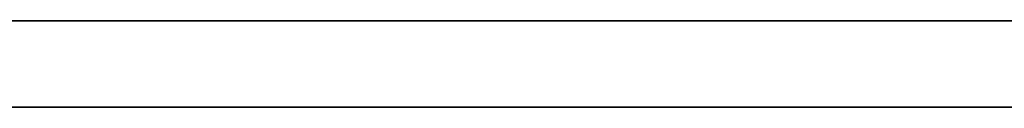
# Model space of a CAD drawing. Header units: millimetres. Extents: x -1100 to 1100, y -7 to 710.
# Tile 90 of 256: x -698.32 to -646.88, y 705.5 to 710. Entities that reach past the tile are written whole.
import ezdxf

# ---------------------------------------------------------------- set-up
doc = ezdxf.new("R2010")
doc.units = ezdxf.units.MM
doc.header["$MEASUREMENT"] = 0
doc.layers.add('IGES LEVEL 15', color=7, linetype='Continuous')

msp = doc.modelspace()

# ---------------------------------------------------------------- linework, layer by layer
at = {"layer": 'IGES LEVEL 15'}
for points in [[(-1100, 710, 0), (-1100, 710, 1200), (1100, 710, 1200), (1100, 710, 0)], [(1100, 710, 0), (1100, 710, -1200), (-1100, 710, -1200), (-1100, 710, 0)]]:
    msp.add_rational_spline(points, [1, 0.333333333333, 0.333333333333, 1], degree=3, dxfattribs=at)
at = {"layer": 'IGES LEVEL 15', "color": 253}
for points in [[(-1100, 710, 0), (-1100, 710, 1200), (1100, 710, 1200), (1100, 710, 0)], [(1100, 710, 0), (1100, 710, -1200), (-1100, 710, -1200), (-1100, 710, 0)], [(-1100, 710, 0), (-1100, 710, 1200), (1100, 710, 1200), (1100, 710, 0)], [(1100, 710, 0), (1100, 710, -1200), (-1100, 710, -1200), (-1100, 710, 0)], [(-1100, 705.5, 0), (-1100, 705.5, 1200), (1100, 705.5, 1200), (1100, 705.5, 0)], [(1100, 705.5, 0), (1100, 705.5, -1200), (-1100, 705.5, -1200), (-1100, 705.5, 0)]]:
    msp.add_rational_spline(points, [1, 0.333333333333, 0.333333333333, 1], degree=3, dxfattribs=at)
msp.add_open_spline([(-1100, 710, 0), (0, 710, 0), (1100, 710, 0)], degree=2, dxfattribs=at)

doc.saveas('drawing.dxf')
